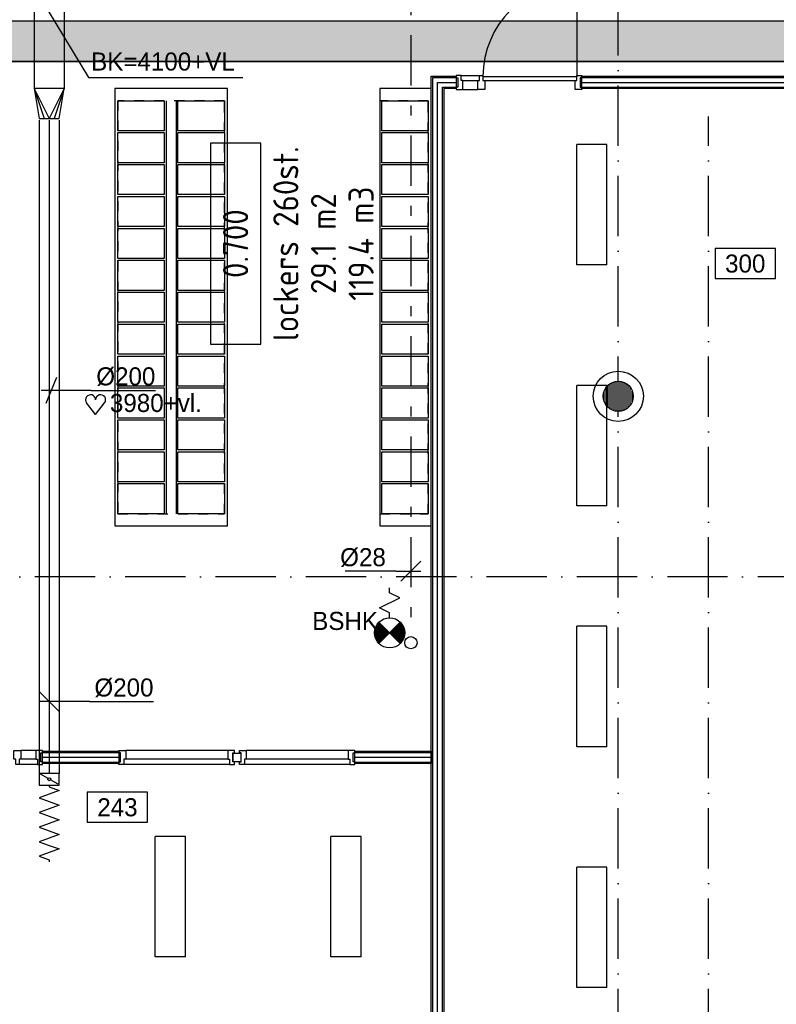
# Model space of a CAD drawing. Extents: x -866131 to -691536, y 173952 to 258052.
# Tile 130 of 160: x -765666 to -758128, y 219762 to 229574. Entities that reach past the tile are written whole.
import ezdxf
from ezdxf.enums import TextEntityAlignment as Align

# ---------------------------------------------------------------- set-up
doc = ezdxf.new("R2010")
doc.units = 0
doc.header["$LTSCALE"] = 100
for name, pattern in [('2322109', [10, 5, -2, 1, -2]), ('CENTER2', [11.25, 7.5, -1.25, 1.25, -1.25]), ('DASHDOT', [9, 6, -1.5, 0, -1.5]), ('HIDDEN', [2, 1, -1])]:
    doc.linetypes.add(name, pattern=pattern)
doc.layers.get('0').update_dxf_attribs({"linetype": 'CONTINUOUS'})
for name, color, linetype in [('AL$1----_ALGEMEEN', 7, 'CONTINUOUS'), ('AL$1----_MAATVOERING', 7, 'CONTINUOUS'), ('AL$7----_STRAMIEN', 1, 'DASHDOT'), ('AL$8----_HULPKOLOM', 2, 'CONTINUOUS'), ('AL22----_BINNENWAND', 7, 'CONTINUOUS'), ('AL28----_KONSTRUKTIE', 3, 'CONTINUOUS'), ('AL32----_BINNENKOZ', 7, 'CONTINUOUS'), ('AL32----_DRAAIRICHTING', 1, 'CONTINUOUS'), ('ALL-----_REFLIJNEN', 8, 'CONTINUOUS'), ('ALXAA---_GEWBETON', 12, 'CONTINUOUS'), ('ARMATUUR', 8, 'CONTINUOUS'), ('BOUW', 8, 'CONTINUOUS'), ('GEBOUWLABEL', 4, 'CONTINUOUS'), ('INHOUD', 7, 'CONTINUOUS'), ('KABELGOOT', 8, 'CONTINUOUS'), ('OMSCHRIJVING', 7, 'CONTINUOUS'), ('OPPERVLAK', 7, 'CONTINUOUS'), ('VOLGNUMMER', 7, 'CONTINUOUS'), ('WL531---', 4, 'CONTINUOUS'), ('WL570---', 3, 'CONTINUOUS'), ('WL570---_HARTLIJN', 7, 'CONTINUOUS'), ('WL570---_TOEVOER', 3, 'CONTINUOUS'), ('WM531---', 1, 'CONTINUOUS'), ('WM570---', 1, 'CONTINUOUS')]:
    doc.layers.add(name, color=color, linetype=linetype)
doc.styles.add('BURO-018', font='BUROFONT.shx', dxfattribs={"height": 180})
doc.styles.get("Standard").update_dxf_attribs({"font": 'ISOCP'})
pattern_1 = [(0, (-833039.66, 323951.69), (31.75, 63.5), [0, -63.5])]

# ---------------------------------------------------------------- blocks, each defined once
blk = doc.blocks.new('EH100000')
at = {"linetype": 'BYBLOCK'}
for p, q in [((1, 0.5), (0, 0.5)), ((1, 0.5, 1), (0, 0.5, 1)), ((0, -0.5, 1), (1, -0.5, 1)), ((1, -0.5), (0, -0.5))]:
    blk.add_line(p, q, dxfattribs=at)
at = {"linetype": 'BYBLOCK', "invisible_edges": 15}
for points in [[(1, -0.5), (0, -0.5), (0, 0.5), (1, 0.5)], [(0, 0.5), (1, 0.5), (1, 0.5, 1), (0, 0.5, 1)], [(0, -0.5, 1), (1, -0.5, 1), (1, -0.5), (0, -0.5)]]:
    blk.add_3dface(points, dxfattribs=at)
blk = doc.blocks.new('*U216', base_point=(71325.3, 55832))
at = {"color": 0, "linetype": 'CONTINUOUS'}
for p, q in [((71425.3, 55932), (71225.3, 55732)), ((71175.3, 55832), (70669.1, 55832)), ((71175.3, 55832), (71425.3, 55832))]:
    blk.add_line(p, q, dxfattribs=at)
at = {"color": 0, "linetype": 'CONTINUOUS', "style": 'BURO-018'}
blk.add_text('%%C28', height=180, dxfattribs=at).set_placement((71075.3, 55882), align=Align.RIGHT)
blk = doc.blocks.new('GEBOUWLABEL')
at = {"layer": 'VOLGNUMMER'}
blk.add_lwpolyline([(-4, -1), (4, -1), (4, 1), (-4, 1)], close=True, dxfattribs=at)
at = {"color": 0, "linetype": 'BYBLOCK', "flags": 1}
for tag, p in [('OPPERVLAKTESOORT', (0.5, 8)), ('TERREIN', (0.5, 6.5)), ('GEBOUW', (0.5, 5)), ('GEBRUIKSFUNCTIE', (0.5, 3.5)), ('BOUWLAAG', (0.5, 2))]:
    blk.add_attdef(tag, text='', height=1, dxfattribs=at).set_placement(p, align=Align.MIDDLE_CENTER)
blk = doc.blocks.new('LU-1D-K-C8')
at = {"color": 0, "linetype": 'CONTINUOUS'}
for p, q in [((-0.5, 100), (0.5, 100)), ((-0.5, -100), (0.5, -100))]:
    blk.add_line(p, q, dxfattribs=at)
at = {"layer": 'WL570---_HARTLIJN', "linetype": 'CENTER2'}
blk.add_line((-0.5, 0), (0.5, 0), dxfattribs=at)
blk = doc.blocks.new('LU-1D-KL1-C874')
at = {"color": 0, "linetype": 'CONTINUOUS'}
for p, q in [((-58, 100), (-58, -100)), ((58, 100), (-58, 100)), ((58, -100), (58, 100)), ((50.7, 87.5), (7.3, 12.5)), ((-7.3, -12.5), (-50.7, -87.5)), ((-58, -100), (58, -100))]:
    blk.add_line(p, q, dxfattribs=at)
blk.add_circle((0, 0), 14.5, dxfattribs=at)
blk = doc.blocks.new('LU-1D-F-C82FC')
at = {"color": 0, "linetype": 'CONTINUOUS'}
for p, q in [((-364, 0), (-327.6, 100)), ((-327.6, 100), (-291.2, 0)), ((-218.4, 0), (-182, 100)), ((-182, 100), (-145.6, 0)), ((-72.8, 0), (-36.4, 100)), ((-36.4, 100), (0, 0)), ((72.8, 0), (109.2, 100)), ((109.2, 100), (145.6, 0)), ((218.4, 0), (254.8, 100)), ((254.8, 100), (291.2, 0)), ((-382.2, 0), (-364, 0)), ((-291.2, 0), (-254.8, -100)), ((-254.8, -100), (-218.4, 0)), ((-145.6, 0), (-109.2, -100)), ((-109.2, -100), (-72.8, 0)), ((0, 0), (36.4, -100)), ((36.4, -100), (72.8, 0)), ((145.6, 0), (182, -100)), ((182, -100), (218.4, 0)), ((291.2, 0), (327.6, -100)), ((327.6, -100), (364, 0)), ((364, 0), (382.2, 0))]:
    blk.add_line(p, q, dxfattribs=at)
blk = doc.blocks.new('LU-ORND')
at = {"color": 0, "linetype": 'CONTINUOUS'}
for p, q in [((-3, 1.5), (-3, -1.5)), ((3, 1.5), (-3, 1.5)), ((3, -1.5), (3, 1.5)), ((-3, -1.5), (3, -1.5))]:
    blk.add_line(p, q, dxfattribs=at)
blk = doc.blocks.new('*U530', base_point=(-765271.9, 222779.5))
at = {"color": 0, "linetype": 'CONTINUOUS'}
for p, q in [((-765272.2, 222679.8), (-765471.6, 222879.2)), ((-764971.9, 222779.5), (-765471.9, 222779.5)), ((-764971.9, 222779.5), (-764331.9, 222779.5))]:
    blk.add_line(p, q, dxfattribs=at)
at = {"layer": 'WM570---', "linetype": 'CONTINUOUS', "style": 'BURO-018'}
blk.add_text('%%c200', height=180, dxfattribs=at).set_placement((-764921.9, 222829.5))
blk = doc.blocks.new('*U445', base_point=(64105.7, 57346.6))
at = {"color": 0, "linetype": 'CONTINUOUS'}
for p, q in [((64067, 57476.8), (63959.1, 57216.3)), ((64413, 57346.6), (63913, 57346.6)), ((64413, 57346.6), (65053, 57346.6))]:
    blk.add_line(p, q, dxfattribs=at)
at = {"layer": 'WM570---', "linetype": 'CONTINUOUS', "style": 'BURO-018'}
blk.add_text('%%c200', height=180, dxfattribs=at).set_placement((64463, 57396.6))
blk = doc.blocks.new('HART')
at = {"color": 1}
for q in [(-28.1, 39.5), (51.4, 39.5)]:
    blk.add_line((11.6, -12.9), q, dxfattribs=at)
for centre, start, end in [((-10.5, 52.8), 0, 217.1867), ((33.8, 52.8), 322.8133, 180)]:
    blk.add_arc(centre, 22.1, start, end, dxfattribs=at)
blk = doc.blocks.new('LU-2D-K-12C')
at = {"color": 0, "linetype": 'CONTINUOUS'}
for p, q in [((-0.5, 150), (0.5, 150)), ((-0.5, -150), (0.5, -150))]:
    blk.add_line(p, q, dxfattribs=at)
blk = doc.blocks.new('LU-2D-VR-12CC812C')
at = {"color": 0, "linetype": 'CONTINUOUS'}
for p, q in [((0, 150), (0, -150)), ((300, 100), (0, 150)), ((0, 150), (300, 50)), ((0, 150), (300, 0)), ((300, -100), (300, 100)), ((0, -150), (300, 0)), ((0, -150), (300, -50)), ((0, -150), (300, -100))]:
    blk.add_line(p, q, dxfattribs=at)

msp = doc.modelspace()

# ---------------------------------------------------------------- hatches: boundary and pattern name
at = {"layer": 'ALXAA---_GEWBETON'}
h = msp.add_hatch(dxfattribs=at)
h.set_pattern_fill('GEWPBET', color=8, scale=100, angle=90, style=0)
h.set_pattern_definition([(90, (-759703.003, 225821.228), (-20, 1e-15), [])])
edge = h.paths.add_edge_path()
edge.add_arc((-759703.003, 225821.228), 150, 90, 450)
at = {"layer": 'WL570---'}
h = msp.add_hatch(dxfattribs=at)
h.set_pattern_fill('DOTS', color=8, scale=40, style=0)
h.set_pattern_definition(pattern_1)
h.paths.add_polyline_path([(-775271.53, 229557.872), (-775271.53, 229157.872), (-760732.753, 229157.872), (-760732.753, 229557.872)])
h.paths.add_polyline_path([(-775746.53, 229557.872), (-775746.53, 229082.872), (-775346.53, 229082.872), (-775271.53, 229157.872), (-775271.53, 229557.872)])
h.paths.add_polyline_path([(-775346.53, 229082.872), (-775746.53, 229082.872), (-775746.53, 223015.872), (-775348.441, 223015.872), (-775346.53, 223017.783)])
h.paths.add_polyline_path([(-775346.53, 223015.872), (-775746.53, 223015.872), (-775746.53, 218344.872), (-775346.53, 218344.872)])
h.paths.add_polyline_path([(-775271.53, 218269.872), (-775346.53, 218344.872), (-775746.53, 218344.872), (-775746.53, 218069.872), (-775746.53, 217794.872), (-775346.53, 217794.872), (-775271.53, 217869.872)])
h.paths.add_polyline_path([(-774610.883, 217869.872), (-774610.883, 218269.872), (-775271.53, 218269.872), (-775271.53, 217869.872)])
h.paths.add_polyline_path([(-772955.369, 217869.872), (-772955.369, 218269.872), (-773015.369, 218269.872), (-774610.883, 218269.872), (-774610.883, 217869.872)])
h = msp.add_hatch(dxfattribs=at)
h.set_pattern_fill('DOTS', color=8, scale=40, style=0)
h.set_pattern_definition(pattern_1)
h.paths.add_polyline_path([(-760732.753, 229557.872), (-760732.753, 229157.872), (-746826.641, 229157.872), (-746826.641, 229557.872)])

# ---------------------------------------------------------------- linework, layer by layer
at = {"color": 2, "linetype": 'CONTINUOUS'}
for p, q in [((-761980.694, 223863.749), (-761980.694, 223913.749)), ((-762080.694, 223713.749), (-761880.694, 223813.749)), ((-761880.694, 223813.749), (-761980.694, 223863.749)), ((-761980.694, 223663.749), (-762080.694, 223713.749)), ((-761980.694, 223613.749), (-761980.694, 223663.749)), ((-762086.76, 223357.682), (-761874.628, 223569.815)), ((-761874.628, 223357.682), (-762086.76, 223569.815))]:
    msp.add_line(p, q, dxfattribs=at)
at = {"color": 2, "linetype": 'CONTINUOUS', "const_width": 150}
for points in [[(-762033.727, 223516.782, 0.41421356), (-762033.727, 223410.715, 1)], [(-761927.661, 223516.782, -0.41421356), (-761927.661, 223410.715, -1)]]:
    msp.add_lwpolyline(points, format="xyb", dxfattribs=at)
at = {"color": 2, "linetype": 'CONTINUOUS'}
for centre, radius in [((-761980.694, 223463.749), 150), ((-761768.448, 223365.643), 60.75)]:
    msp.add_circle(centre, radius, dxfattribs=at)
at = {"layer": 'AL$1----_ALGEMEEN', "color": 8}
for p, q in [((-764719.752, 228886.366), (-764719.752, 224530.366)), ((-763595.752, 228886.366), (-764719.752, 228886.366)), ((-763595.752, 224530.366), (-763595.752, 228886.366)), ((-762077.326, 228886.366), (-762077.326, 224530.366)), ((-761565.326, 228886.366), (-762077.326, 228886.366)), ((-761565.326, 224530.366), (-761565.326, 228886.366)), ((-764689.752, 228466.366), (-764689.752, 228766.366)), ((-764689.752, 228766.366), (-764225.752, 228766.366)), ((-764225.752, 228766.366), (-764225.752, 228466.366)), ((-764207.752, 228766.366), (-764207.752, 224650.366)), ((-764107.752, 228766.366), (-764107.752, 224650.366)), ((-764089.752, 228466.366), (-764089.752, 228766.366)), ((-764089.752, 228766.366), (-763625.752, 228766.366)), ((-763625.752, 228766.366), (-763625.752, 228466.366)), ((-762059.326, 228466.366), (-762059.326, 228766.366)), ((-762059.326, 228766.366), (-761595.326, 228766.366)), ((-761595.326, 228766.366), (-761595.326, 228466.366)), ((-764225.752, 228466.366), (-764689.752, 228466.366)), ((-764689.752, 228148.366), (-764689.752, 228448.366)), ((-764689.752, 228448.366), (-764225.752, 228448.366)), ((-764225.752, 228448.366), (-764225.752, 228148.366)), ((-763625.752, 228466.366), (-764089.752, 228466.366)), ((-764089.752, 228148.366), (-764089.752, 228448.366)), ((-764089.752, 228448.366), (-763625.752, 228448.366)), ((-763625.752, 228448.366), (-763625.752, 228148.366)), ((-761595.326, 228466.366), (-762059.326, 228466.366)), ((-762059.326, 228148.366), (-762059.326, 228448.366)), ((-762059.326, 228448.366), (-761595.326, 228448.366)), ((-761595.326, 228448.366), (-761595.326, 228148.366)), ((-764225.752, 228148.366), (-764689.752, 228148.366)), ((-764689.752, 227830.366), (-764689.752, 228130.366)), ((-764689.752, 228130.366), (-764225.752, 228130.366)), ((-764225.752, 228130.366), (-764225.752, 227830.366)), ((-763625.752, 228148.366), (-764089.752, 228148.366)), ((-764089.752, 227830.366), (-764089.752, 228130.366)), ((-764089.752, 228130.366), (-763625.752, 228130.366)), ((-763625.752, 228130.366), (-763625.752, 227830.366)), ((-761595.326, 228148.366), (-762059.326, 228148.366)), ((-762059.326, 227830.366), (-762059.326, 228130.366)), ((-762059.326, 228130.366), (-761595.326, 228130.366)), ((-761595.326, 228130.366), (-761595.326, 227830.366)), ((-764225.752, 227830.366), (-764689.752, 227830.366)), ((-763625.752, 227830.366), (-764089.752, 227830.366)), ((-761595.326, 227830.366), (-762059.326, 227830.366)), ((-764689.752, 227512.366), (-764689.752, 227812.366)), ((-764689.752, 227812.366), (-764225.752, 227812.366)), ((-764225.752, 227812.366), (-764225.752, 227512.366)), ((-764089.752, 227512.366), (-764089.752, 227812.366)), ((-764089.752, 227812.366), (-763625.752, 227812.366)), ((-763625.752, 227812.366), (-763625.752, 227512.366)), ((-762059.326, 227512.366), (-762059.326, 227812.366)), ((-762059.326, 227812.366), (-761595.326, 227812.366)), ((-761595.326, 227812.366), (-761595.326, 227512.366)), ((-764225.752, 227512.366), (-764689.752, 227512.366)), ((-764689.752, 227194.366), (-764689.752, 227494.366)), ((-764689.752, 227494.366), (-764225.752, 227494.366)), ((-764225.752, 227494.366), (-764225.752, 227194.366)), ((-763625.752, 227512.366), (-764089.752, 227512.366)), ((-764089.752, 227194.366), (-764089.752, 227494.366)), ((-764089.752, 227494.366), (-763625.752, 227494.366)), ((-763625.752, 227494.366), (-763625.752, 227194.366)), ((-761595.326, 227512.366), (-762059.326, 227512.366)), ((-762059.326, 227194.366), (-762059.326, 227494.366)), ((-762059.326, 227494.366), (-761595.326, 227494.366)), ((-761595.326, 227494.366), (-761595.326, 227194.366)), ((-764225.752, 227194.366), (-764689.752, 227194.366)), ((-764689.752, 226876.366), (-764689.752, 227176.366)), ((-764689.752, 227176.366), (-764225.752, 227176.366)), ((-764225.752, 227176.366), (-764225.752, 226876.366)), ((-763625.752, 227194.366), (-764089.752, 227194.366)), ((-764089.752, 226876.366), (-764089.752, 227176.366)), ((-764089.752, 227176.366), (-763625.752, 227176.366)), ((-763625.752, 227176.366), (-763625.752, 226876.366)), ((-761595.326, 227194.366), (-762059.326, 227194.366)), ((-762059.326, 226876.366), (-762059.326, 227176.366)), ((-762059.326, 227176.366), (-761595.326, 227176.366)), ((-761595.326, 227176.366), (-761595.326, 226876.366)), ((-764225.752, 226876.366), (-764689.752, 226876.366)), ((-764689.752, 226558.366), (-764689.752, 226858.366)), ((-764689.752, 226858.366), (-764225.752, 226858.366)), ((-764225.752, 226858.366), (-764225.752, 226558.366)), ((-763625.752, 226876.366), (-764089.752, 226876.366)), ((-764089.752, 226558.366), (-764089.752, 226858.366)), ((-764089.752, 226858.366), (-763625.752, 226858.366)), ((-763625.752, 226858.366), (-763625.752, 226558.366)), ((-761595.326, 226876.366), (-762059.326, 226876.366)), ((-762059.326, 226558.366), (-762059.326, 226858.366)), ((-762059.326, 226858.366), (-761595.326, 226858.366)), ((-761595.326, 226858.366), (-761595.326, 226558.366)), ((-764225.752, 226558.366), (-764689.752, 226558.366)), ((-764689.752, 226240.366), (-764689.752, 226540.366)), ((-764689.752, 226540.366), (-764225.752, 226540.366)), ((-764225.752, 226540.366), (-764225.752, 226240.366)), ((-763625.752, 226558.366), (-764089.752, 226558.366)), ((-764089.752, 226240.366), (-764089.752, 226540.366)), ((-764089.752, 226540.366), (-763625.752, 226540.366)), ((-763625.752, 226540.366), (-763625.752, 226240.366)), ((-761595.326, 226558.366), (-762059.326, 226558.366)), ((-762059.326, 226240.366), (-762059.326, 226540.366)), ((-762059.326, 226540.366), (-761595.326, 226540.366)), ((-761595.326, 226540.366), (-761595.326, 226240.366)), ((-764225.752, 226240.366), (-764689.752, 226240.366)), ((-764689.752, 225922.366), (-764689.752, 226222.366)), ((-764689.752, 226222.366), (-764225.752, 226222.366)), ((-764225.752, 226222.366), (-764225.752, 225922.366)), ((-763625.752, 226240.366), (-764089.752, 226240.366)), ((-764089.752, 225922.366), (-764089.752, 226222.366)), ((-764089.752, 226222.366), (-763625.752, 226222.366)), ((-763625.752, 226222.366), (-763625.752, 225922.366)), ((-761595.326, 226240.366), (-762059.326, 226240.366)), ((-762059.326, 225922.366), (-762059.326, 226222.366)), ((-762059.326, 226222.366), (-761595.326, 226222.366)), ((-761595.326, 226222.366), (-761595.326, 225922.366)), ((-764225.752, 225922.366), (-764689.752, 225922.366)), ((-764689.752, 225604.366), (-764689.752, 225904.366)), ((-764689.752, 225904.366), (-764225.752, 225904.366)), ((-764225.752, 225904.366), (-764225.752, 225604.366)), ((-763625.752, 225922.366), (-764089.752, 225922.366)), ((-764089.752, 225604.366), (-764089.752, 225904.366)), ((-764089.752, 225904.366), (-763625.752, 225904.366)), ((-763625.752, 225904.366), (-763625.752, 225604.366)), ((-761595.326, 225922.366), (-762059.326, 225922.366)), ((-762059.326, 225604.366), (-762059.326, 225904.366)), ((-762059.326, 225904.366), (-761595.326, 225904.366)), ((-761595.326, 225904.366), (-761595.326, 225604.366)), ((-764225.752, 225604.366), (-764689.752, 225604.366)), ((-764689.752, 225286.366), (-764689.752, 225586.366)), ((-764689.752, 225586.366), (-764225.752, 225586.366)), ((-764225.752, 225586.366), (-764225.752, 225286.366)), ((-763625.752, 225604.366), (-764089.752, 225604.366)), ((-764089.752, 225286.366), (-764089.752, 225586.366)), ((-764089.752, 225586.366), (-763625.752, 225586.366)), ((-763625.752, 225586.366), (-763625.752, 225286.366)), ((-761595.326, 225604.366), (-762059.326, 225604.366)), ((-762059.326, 225286.366), (-762059.326, 225586.366)), ((-762059.326, 225586.366), (-761595.326, 225586.366)), ((-761595.326, 225586.366), (-761595.326, 225286.366)), ((-764225.752, 225286.366), (-764689.752, 225286.366)), ((-764689.752, 224968.366), (-764689.752, 225268.366)), ((-764689.752, 225268.366), (-764225.752, 225268.366)), ((-764225.752, 225268.366), (-764225.752, 224968.366)), ((-763625.752, 225286.366), (-764089.752, 225286.366)), ((-764089.752, 224968.366), (-764089.752, 225268.366)), ((-764089.752, 225268.366), (-763625.752, 225268.366)), ((-763625.752, 225268.366), (-763625.752, 224968.366)), ((-761595.326, 225286.366), (-762059.326, 225286.366)), ((-762059.326, 224968.366), (-762059.326, 225268.366)), ((-762059.326, 225268.366), (-761595.326, 225268.366)), ((-761595.326, 225268.366), (-761595.326, 224968.366)), ((-764225.752, 224968.366), (-764689.752, 224968.366)), ((-764689.752, 224650.366), (-764689.752, 224950.366)), ((-764689.752, 224950.366), (-764225.752, 224950.366)), ((-764225.752, 224950.366), (-764225.752, 224650.366)), ((-763625.752, 224968.366), (-764089.752, 224968.366)), ((-764089.752, 224650.366), (-764089.752, 224950.366)), ((-764089.752, 224950.366), (-763625.752, 224950.366)), ((-763625.752, 224950.366), (-763625.752, 224650.366)), ((-761595.326, 224968.366), (-762059.326, 224968.366)), ((-762059.326, 224650.366), (-762059.326, 224950.366)), ((-762059.326, 224950.366), (-761595.326, 224950.366)), ((-761595.326, 224950.366), (-761595.326, 224650.366)), ((-764225.752, 224650.366), (-764689.752, 224650.366)), ((-763625.752, 224650.366), (-764089.752, 224650.366)), ((-761595.326, 224650.366), (-762059.326, 224650.366)), ((-764719.752, 224530.366), (-763595.752, 224530.366)), ((-762077.326, 224530.366), (-761565.326, 224530.366))]:
    msp.add_line(p, q, dxfattribs=at)
at = {"layer": 'AL$1----_ALGEMEEN', "color": 8, "linetype": 'HIDDEN'}
for p, q in [((-764689.752, 228766.366), (-764689.752, 224650.366)), ((-763625.752, 228766.366), (-764689.752, 228766.366)), ((-763625.752, 224650.366), (-763625.752, 228766.366)), ((-762077.326, 228766.366), (-762077.326, 224650.366)), ((-761595.326, 228766.366), (-762077.326, 228766.366)), ((-761595.326, 224650.366), (-761595.326, 228766.366)), ((-764689.752, 224650.366), (-763625.752, 224650.366)), ((-762077.326, 224650.366), (-761595.326, 224650.366))]:
    msp.add_line(p, q, dxfattribs=at)
at = {"layer": 'AL$1----_MAATVOERING', "color": 8}
msp.add_lwpolyline([(-763540.981, 222179.479), (-763540.981, 222265.442), (-763463.327, 222265.442), (-763463.327, 222179.479)], close=True, dxfattribs=at)
at = {"layer": 'AL$7----_STRAMIEN', "color": 1}
msp.add_line((-758802.826, 213916.491), (-758802.826, 228607.945), dxfattribs=at)
for points in [[(-759702.826, 213916.491), (-759702.826, 252610.366)], [(-719909.644, 224021.228), (-862199.709, 224021.228)]]:
    msp.add_lwpolyline(points, dxfattribs=at)
at = {"layer": 'AL$8----_HULPKOLOM', "color": 8}
msp.add_circle((-759703.003, 225821.228), 250, dxfattribs=at)
at = {"layer": 'AL22----_BINNENWAND', "color": 8}
for points in [[(-761565.326, 216911.366), (-761565.326, 229011.366), (-761317.826, 229011.366), (-761317.826, 228886.366), (-761440.326, 228886.366), (-761440.326, 216911.366)], [(-760066.826, 229011.366), (-756005.826, 229011.366), (-756005.826, 228886.366), (-760066.826, 228886.366)], [(-765439.326, 222286.366), (-764677.326, 222286.366), (-764677.326, 222161.366), (-765439.326, 222161.366)], [(-762327.326, 222286.366), (-761565.326, 222286.366), (-761565.326, 222161.366), (-762327.326, 222161.366)]]:
    msp.add_lwpolyline(points, close=True, dxfattribs=at)
at = {"layer": 'AL22----_BINNENWAND', "color": 8, "linetype": 'CONTINUOUS'}
for points in [[(-761550.326, 216911.366), (-761550.326, 228996.366), (-761317.826, 228996.366)], [(-760066.826, 228996.366), (-756005.826, 228996.366)], [(-761455.326, 216911.366), (-761455.326, 228901.366), (-761317.826, 228901.366)], [(-760066.826, 228901.366), (-756005.826, 228901.366)], [(-765439.326, 222271.366), (-764677.326, 222271.366)], [(-762327.326, 222271.366), (-761565.326, 222271.366)], [(-765439.326, 222176.366), (-764677.326, 222176.366)], [(-762327.326, 222176.366), (-761565.326, 222176.366)]]:
    msp.add_lwpolyline(points, dxfattribs=at)
at = {"layer": 'AL28----_KONSTRUKTIE', "color": 8}
msp.add_circle((-759703.003, 225821.228), 150, dxfattribs=at)
at = {"layer": 'AL32----_BINNENKOZ', "color": 8}
for points in [[(-761317.826, 229018.366), (-761317.826, 228993.366), (-761301.826, 228993.366), (-761301.826, 228901.366), (-761317.826, 228901.366), (-761317.826, 228879.366), (-761250.826, 228879.366), (-761250.826, 228967.366), (-761267.826, 228967.366), (-761267.826, 229018.366), (-761317.826, 229018.366)], [(-761267.826, 229018.366), (-761083.826, 229018.366)], [(-761083.826, 229018.366), (-761050.826, 229018.366), (-761050.826, 228967.366), (-761033.826, 228967.366), (-761033.826, 228879.366), (-761100.826, 228879.366), (-761100.826, 228967.366), (-761083.826, 228967.366), (-761083.826, 229018.366), (-761050.826, 229018.366)], [(-761050.826, 229007.366), (-760116.826, 229007.366)], [(-760066.826, 229018.366), (-760066.826, 228993.366), (-760082.826, 228993.366), (-760082.826, 228901.366), (-760066.826, 228901.366), (-760066.826, 228879.366), (-760133.826, 228879.366), (-760133.826, 228967.366), (-760116.826, 228967.366), (-760116.826, 229018.366), (-760066.826, 229018.366)], [(-761250.826, 228967.366), (-761100.826, 228967.366)], [(-761050.826, 228967.366), (-760116.826, 228967.366)], [(-761250.826, 228879.366), (-761100.826, 228879.366)], [(-765673.326, 222152.866), (-765706.326, 222152.866), (-765706.326, 222203.866), (-765723.326, 222203.866), (-765723.326, 222291.866), (-765656.326, 222291.866), (-765656.326, 222203.866), (-765673.326, 222203.866), (-765673.326, 222152.866), (-765706.326, 222152.866)], [(-765506.326, 222291.866), (-765656.326, 222291.866)], [(-765439.326, 222152.866), (-765439.326, 222177.866), (-765455.326, 222177.866), (-765455.326, 222269.866), (-765439.326, 222269.866), (-765439.326, 222291.866), (-765506.326, 222291.866), (-765506.326, 222203.866), (-765489.326, 222203.866), (-765489.326, 222152.866), (-765439.326, 222152.866)], [(-764677.326, 222152.866), (-764677.326, 222177.866), (-764661.326, 222177.866), (-764661.326, 222266.866), (-764677.326, 222266.866), (-764677.326, 222291.866), (-764610.326, 222291.866), (-764610.326, 222203.866), (-764627.326, 222203.866), (-764627.326, 222152.866), (-764677.326, 222152.866)], [(-763594.326, 222291.847), (-764610.326, 222291.847)], [(-763527.326, 222152.866), (-763527.326, 222177.866), (-763543.326, 222177.866), (-763543.326, 222266.866), (-763527.326, 222266.866), (-763527.326, 222291.866), (-763594.326, 222291.866), (-763594.326, 222203.866), (-763577.326, 222203.866), (-763577.326, 222152.866), (-763527.326, 222152.866)], [(-763477.326, 222152.866), (-763477.326, 222177.866), (-763461.326, 222177.866), (-763461.326, 222266.866), (-763477.326, 222266.866), (-763477.326, 222291.866), (-763410.326, 222291.866), (-763410.326, 222203.866), (-763427.326, 222203.866), (-763427.326, 222152.866), (-763477.326, 222152.866)], [(-762394.326, 222291.847), (-763410.326, 222291.847)], [(-762327.326, 222152.866), (-762327.326, 222177.866), (-762343.326, 222177.866), (-762343.326, 222266.866), (-762327.326, 222266.866), (-762327.326, 222291.866), (-762394.326, 222291.866), (-762394.326, 222203.866), (-762377.326, 222203.866), (-762377.326, 222152.866), (-762327.326, 222152.866)], [(-765489.326, 222152.866), (-765673.326, 222152.866)], [(-765506.326, 222203.866), (-765656.326, 222203.866)], [(-763577.326, 222152.847), (-764627.326, 222152.847)], [(-763594.326, 222203.866), (-764610.326, 222203.866)], [(-762377.326, 222152.847), (-763427.326, 222152.847)], [(-762394.326, 222203.866), (-763410.326, 222203.866)]]:
    msp.add_lwpolyline(points, dxfattribs=at)
at = {"layer": 'AL32----_DRAAIRICHTING', "color": 8}
msp.add_lwpolyline([(-760116.826, 229941.366), (-760116.826, 229007.366)], dxfattribs=at)
msp.add_arc((-760116.826, 229007.366), 934, 90, 180, dxfattribs=at)
at = {"layer": 'ALL-----_REFLIJNEN', "color": 8, "linetype": 'CONTINUOUS'}
for points in [[(-761502.826, 216911.366), (-761502.826, 228948.866), (-761317.826, 228948.866)], [(-760066.826, 228948.866), (-756005.826, 228948.866)], [(-765439.326, 222223.866), (-764677.326, 222223.866)], [(-762327.326, 222223.866), (-761565.326, 222223.866)]]:
    msp.add_lwpolyline(points, dxfattribs=at)
at = {"layer": 'ARMATUUR', "color": 8}
for points in [[(-759815.326, 228329.366), (-760115.326, 228329.366)], [(-760115.326, 227129.366), (-760115.326, 228329.366)], [(-759815.326, 227129.366), (-759815.326, 228329.366)], [(-759815.326, 227129.366), (-760115.326, 227129.366)], [(-760115.326, 224729.366), (-760115.326, 225929.366)], [(-759815.326, 225929.366), (-760115.326, 225929.366)], [(-759815.326, 224729.366), (-759815.326, 225929.366)], [(-759815.326, 224729.366), (-760115.326, 224729.366)], [(-759815.326, 223529.366), (-760115.326, 223529.366)], [(-760115.326, 222329.366), (-760115.326, 223529.366)], [(-759815.326, 222329.366), (-759815.326, 223529.366)], [(-759815.326, 222329.366), (-760115.326, 222329.366)], [(-764015.326, 221434.217), (-764315.326, 221434.217)], [(-764315.326, 220234.217), (-764315.326, 221434.217)], [(-764015.326, 220234.217), (-764015.326, 221434.217)], [(-762565.326, 220234.217), (-762565.326, 221434.217)], [(-762265.326, 221434.217), (-762565.326, 221434.217)], [(-762265.326, 220234.217), (-762265.326, 221434.217)], [(-759815.326, 221129.366), (-760115.326, 221129.366)], [(-760115.326, 219929.366), (-760115.326, 221129.366)], [(-759815.326, 219929.366), (-759815.326, 221129.366)], [(-764015.326, 220234.217), (-764315.326, 220234.217)], [(-762265.326, 220234.217), (-762565.326, 220234.217)], [(-759815.326, 219929.366), (-760115.326, 219929.366)]]:
    msp.add_lwpolyline(points, dxfattribs=at)
at = {"layer": 'WL531---', "linetype": '2322109'}
msp.add_line((-761768.448, 230418.853), (-761768.448, 223416.974), dxfattribs=at)
at = {"layer": 'WM570---'}
for p, q in [((-765381.096, 229661.143), (-764981.745, 228995.905)), ((-764981.745, 228995.905), (-763444.849, 228995.905))]:
    msp.add_line(p, q, dxfattribs=at)

# ---------------------------------------------------------------- block references
at = {"layer": 'GEBOUWLABEL', "color": 8}
ref = msp.add_blockref('GEBOUWLABEL', (-763515.022, 227341.911), dxfattribs=dict(at, xscale=250, yscale=250, zscale=250, rotation=90))
ref.add_attrib('VOLGNUMMER', '0.700', dxfattribs={"layer": 'VOLGNUMMER', "color": 0, "linetype": 'BYBLOCK', "height": 250, "rotation": 90}).set_placement((-763515.022, 227341.911), align=Align.MIDDLE_CENTER)
ref.add_attrib('OMSCHRIJVING', 'lockers 260st.', dxfattribs={"layer": 'OMSCHRIJVING', "color": 0, "linetype": 'BYBLOCK', "height": 250, "rotation": 90}).set_placement((-763015.022, 227341.911), align=Align.MIDDLE_CENTER)
ref.add_attrib('OPPERVLAK', '29.1 m2', dxfattribs={"layer": 'OPPERVLAK', "color": 0, "linetype": 'BYBLOCK', "height": 250, "rotation": 90}).set_placement((-762640.022, 227341.911), align=Align.MIDDLE_CENTER)
ref.add_attrib('INHOUD', '119.4 m3', dxfattribs={"layer": 'INHOUD', "color": 0, "linetype": 'BYBLOCK', "height": 250, "rotation": 90}).set_placement((-762265.022, 227341.911), align=Align.MIDDLE_CENTER)
at = {"layer": 'KABELGOOT', "xscale": 28444.88972929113, "yscale": 400, "zscale": 60}
msp.add_blockref('EH100000', (-775271.53, 229357.872), dxfattribs=at)
at = {"layer": 'WL570---_TOEVOER', "linetype": 'CONTINUOUS', "rotation": 270}
for name, p, xscale in [('LU-2D-K-12C', (-765371.856, 229926.364), 2077.578658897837), ('LU-1D-K-C8', (-765371.856, 225317.838), 6509.467502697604)]:
    msp.add_blockref(name, p, dxfattribs=dict(at, xscale=xscale))
for name, p in [('LU-2D-VR-12CC812C', (-765371.856, 228887.575)), ('LU-1D-KL1-C874', (-765371.856, 222005.104)), ('LU-1D-F-C82FC', (-765371.856, 221564.866))]:
    msp.add_blockref(name, p, dxfattribs=at)
at = {"layer": 'WM531---'}
msp.add_blockref('*U216', (-761768.448, 224077.839), dxfattribs=at)
at = {"layer": 'WM570---'}
ref = msp.add_blockref('LU-ORND', (-758437.878, 227143.881), dxfattribs=dict(at, xscale=100, yscale=100, zscale=100))
ref.add_attrib('LU_TEXT1', '300', dxfattribs={"layer": '0', "color": 1, "linetype": 'CONTINUOUS', "height": 180, "style": 'BURO-018'}).set_placement((-758437.878, 227143.881), align=Align.MIDDLE)
for name, p in [('*U445', (-765260.75, 225879.597)), ('*U530', (-765271.856, 222779.471))]:
    msp.add_blockref(name, p, dxfattribs=at)
at = {"layer": 'WM570---', "xscale": 2.25, "yscale": 2.25, "zscale": 2.25}
msp.add_blockref('HART', (-764936.096, 225667.75), dxfattribs=at)
at = {"layer": 'WM570---'}
ref = msp.add_blockref('LU-ORND', (-764692.587, 221726.039), dxfattribs=dict(at, xscale=100, yscale=100, zscale=100))
ref.add_attrib('LU_TEXT1', '243', dxfattribs={"layer": '0', "color": 1, "linetype": 'CONTINUOUS', "height": 180, "style": 'BURO-018'}).set_placement((-764692.587, 221726.039), align=Align.MIDDLE)

# ---------------------------------------------------------------- texts
at = {"layer": 'BOUW', "color": 1, "style": 'BURO-018'}
msp.add_text('BSHK', height=180, dxfattribs=at).set_placement((-762751.761, 223492.664))
at = {"layer": 'WL570---', "color": 1, "style": 'BURO-018'}
msp.add_text('BK=4100+VL', height=180, rotation=360, dxfattribs=at).set_placement((-764955.056, 229066.708))
at = {"layer": 'WM570---', "color": 1, "style": 'BURO-018'}
msp.add_text('3980+vl.', height=180, dxfattribs=at).set_placement((-764767.606, 225664.456))

doc.saveas('drawing.dxf')
